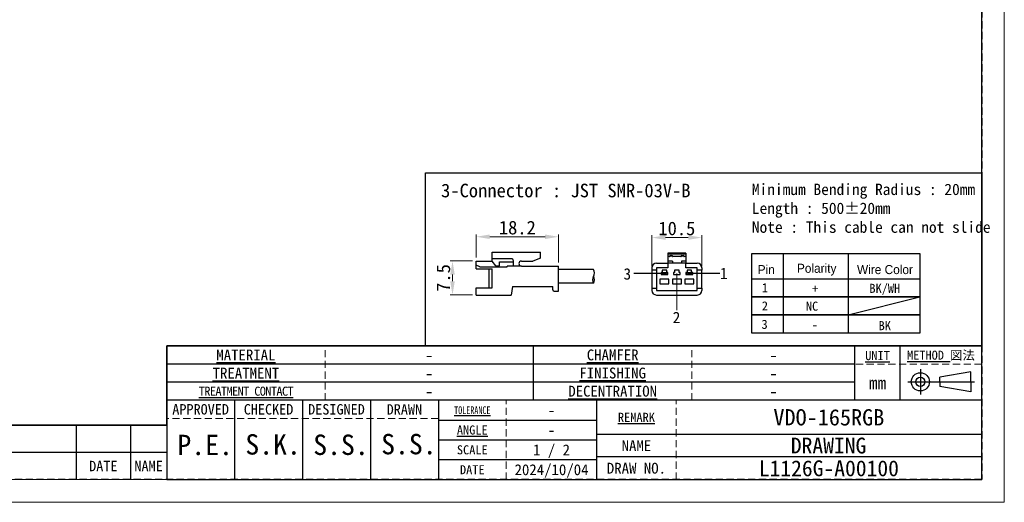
# Model space of a CAD drawing. Header units: millimetres. Extents: x -201 to 202, y 143 to 428.
# Tile 2 of 9: x -16 to 202, y 143 to 249. Entities that reach past the tile are written whole.
import ezdxf
from ezdxf.enums import TextEntityAlignment as Align

# ---------------------------------------------------------------- set-up
doc = ezdxf.new("R2010")
doc.units = ezdxf.units.MM
doc.header["$LTSCALE"] = 0.25
doc.linetypes.add('HIDDEN', pattern=[9.525, 6.35, -3.175])
doc.layers.add('CABLE 3P', color=7, linetype='Continuous')
doc.layers.add('FORM', color=7, linetype='Continuous')
doc.layers.add('DIMENSION', color=6, linetype='Continuous', lineweight=9)
doc.layers.add('TXT1', color=5, linetype='Continuous', lineweight=15)
doc.layers.add('EMPTY LINE', color=252, linetype='Continuous', lineweight=0, plot=False)
doc.styles.add('(TNK)aSS', font='txt', dxfattribs={"width": 0.75, "oblique": 15, "height": 3.5})
doc.styles.get("Standard").update_dxf_attribs({"font": 'arial.ttf'})
doc.styles.add('takachi1', font='msgothic.ttc', dxfattribs={"height": 2.5})
doc.styles.add('VS Standard', font='msgothic.ttc', dxfattribs={"height": 3})
doc.styles.add('VS Standard(小)', font='msgothic.ttc', dxfattribs={"height": 2.4})
doc.dimstyles.new('TMIZO', dxfattribs={"dimscale": 0, "dimtxt": 3.5, "dimasz": 3, "dimexe": 0.5, "dimexo": 0.8, "dimgap": 0.5, "dimtad": 3, "dimtoh": 1, "dimdec": 1, "dimrnd": 0.005, "dimdsep": 46, "dimtxsty": '(TNK)aSS', "dimcen": 0, "dimclrd": 5, "dimclre": 5, "dimclrt": 5, "dimaunit": 1, "dimadec": 0, "dimazin": 2, "dimtfac": 1, "dimtdec": 1, "dimtmove": 0, "dimatfit": 3, "dimfxl": 1, "dimtzin": 0, "dimlwd": -1, "dimlwe": -1, "dimarcsym": 0})

# ---------------------------------------------------------------- blocks, each defined once
blk = doc.blocks.new('表題欄金物用_ver2.0.0')
at = {"layer": 'FORM', "color": 0}
for p, q in [((-11, 40.5), (-191, 40.5)), ((-191, 40.5), (-191, 28.5)), ((-110, 28.49), (-110, 40.5)), ((-39, 28.49), (-39, 40.49)), ((-29, 28.49), (-29, 40.49)), ((-11, 28.5), (-11, 40.5)), ((-39, 36.5), (-191, 36.5)), ((-24.54, 35.38), (-24.54, 29.78)), ((-13.42, 34.8), (-20.21, 33.59)), ((-13.42, 32.58), (-13.42, 34.8)), ((-20.21, 32.58), (-20.21, 33.59)), ((-39, 32.5), (-191, 32.5)), ((-27.34, 32.58), (-12.62, 32.58)), ((-20.21, 32.58), (-20.21, 31.57)), ((-13.42, 30.35), (-20.21, 31.57)), ((-13.42, 32.58), (-13.42, 30.35)), ((-11, 28.5), (-191, 28.5)), ((-191, 28.5), (-191, 11)), ((-176, 28.5), (-176, 11)), ((-161, 28.5), (-161, 11)), ((-146, 28.5), (-146, 11)), ((-131, 28.5), (-131, 11)), ((-96, 11), (-96, 28.5)), ((-11, 11), (-11, 28.5)), ((-131, 24.12), (-96, 24.12)), ((-211, 23), (-272, 23)), ((-211, 23), (-211, 17)), ((-199, 23), (-211, 23)), ((-199, 23), (-199, 17)), ((-191, 23), (-199, 23)), ((-131, 19.75), (-96, 19.75)), ((-96, 21), (-11, 21)), ((-211, 17), (-272, 17)), ((-211, 17), (-211, 11)), ((-199, 17), (-211, 17)), ((-199, 17), (-199, 11)), ((-191, 17), (-199, 17)), ((-96, 15.38), (-131, 15.38)), ((-11, 16), (-96, 16)), ((-191, 11), (-11, 11))]:
    blk.add_line(p, q, dxfattribs=at)
at = {"layer": 'FORM', "color": 0, "linetype": 'HIDDEN', "lineweight": 9}
for p, q in [((-156, 28.49), (-156, 40.49)), ((-75, 28.49), (-75, 40.49)), ((-11, 36.5), (-39, 36.5)), ((-116, 11), (-116, 28.5)), ((-78.5, 11), (-78.5, 28.5)), ((-131, 24.5), (-191, 24.5))]:
    blk.add_line(p, q, dxfattribs=at)
at = {"layer": 'FORM', "color": 0, "lineweight": 15}
blk.add_line((-191, 11), (-286, 11), dxfattribs=at)
at = {"layer": 'FORM', "color": 0}
for radius in [2, 1]:
    blk.add_circle((-24.54, 32.58), radius, dxfattribs=at)
at = {"layer": 'FORM', "color": 0, "attachment_point": 5}
for s, insert, char_height, width, style in [('{\\LMATERIAL}', (-173.5, 38.5), 2.4, 36.5, 'VS Standard(小)'), ('{\\LCHAMFER}   ', (-92.5, 38.5), 2.4, 35, 'VS Standard(小)'), ('{\\LUNIT}', (-34, 38.35), 2, 20, 'VS Standard'), ('{\\LMETHOD} 図法', (-20, 38.35), 2, 20, 'VS Standard'), ('{\\LTREATMENT}', (-173.5, 34.5), 2.4, 36.5, 'VS Standard(小)'), ('{\\LFINISHING}', (-92.5, 34.5), 2.4, 35, 'VS Standard(小)'), ('mm', (-34, 32.35), 2.8, 20, 'VS Standard'), ('{\\T0.9;\\LTREATMENT CONTACT}', (-173.5, 30.5), 2, 36.5, 'VS Standard(小)'), ('{\\LDECENTRATION} ', (-92.5, 30.5), 2.4, 35, 'VS Standard(小)'), ('{\\fＭＳ ゴシック|b0|i0|c128|p49;APPROVED}', (-183.5, 26.5), 2.3, 15, 'VS Standard'), ('{\\fＭＳ ゴシック|b0|i0|c128|p49;CHECKED}', (-168.5, 26.5), 2.3, 15, 'VS Standard'), ('{\\fＭＳ ゴシック|b0|i0|c128|p49;DESIGNED}', (-153.5, 26.5), 2.3, 15, 'VS Standard'), ('{\\fＭＳ ゴシック|b0|i0|c128|p49;DRAWN}', (-138.5, 26.5), 2.3, 15, 'VS Standard'), ('{\\W0.7;\\LTOLERANCE\\l }', (-123.5, 26.31), 1.7, 20, 'VS Standard(小)'), ('{\\LANGLE}', (-123.5, 21.94), 2, 14.9784, 'VS Standard(小)'), ('{\\fＭＳ ゴシック|b0|i0|c128|p49;NAME}', (-87.25, 18.5), 2.4, 15, 'VS Standard(小)'), ('SCALE', (-123.5, 17.56), 2, 15, 'VS Standard(小)'), ('NAME', (-195, 14), 2.3, 8, 'VS Standard'), ('{\\fＭＳ ゴシック|b0|i0|c128|p49;DRAW NO.}', (-87.25, 13.5), 2.4, 15, 'VS Standard(小)'), ('{\\fMS Gothic|b0|i0|c128|p49;DATE}', (-204.99, 14), 2.3, 12, 'VS Standard'), ('{\\fＭＳ ゴシック|b0|i0|c128|p49;DATE}', (-123.5, 13.19), 2, 15, 'VS Standard(小)')]:
    blk.add_mtext(s, dxfattribs=dict(at, insert=insert, char_height=char_height, width=width, style=style))
at = {"layer": 'FORM', "color": 0, "insert": (-87.25, 24.75), "char_height": 2, "width": 16, "attachment_point": 5, "line_spacing_factor": 0.8, "style": 'VS Standard'}
blk.add_mtext('\\pxsm0.9;{\\LREMARK}   ', dxfattribs=at)
at = {"layer": 'FORM', "color": 0}
for tag, height, style, p in [('材料', 2.8, 'VS Standard', (-133, 38.5)), ('一般面取', 2.8, 'VS Standard', (-57, 38.5)), ('処理', 2.8, 'VS Standard', (-133, 34.5)), ('仕上', 2.8, 'VS Standard', (-57, 34.5)), ('処理接点', 2.8, 'VS Standard', (-133, 30.5)), ('偏芯', 2.8, 'VS Standard', (-57, 30.5)), ('一般公差', 2.4, 'VS Standard(小)', (-106, 26.31)), ('適用（機種名）', 3.6, 'VS Standard', (-44.75, 24.75)), ('角度', 2.4, 'VS Standard(小)', (-106, 21.94)), ('NAME', 3.5, 'VS Standard', (-44.75, 18.5)), ('SCALE', 2.4, 'VS Standard(小)', (-106, 17.56)), ('DRAW_NO.', 3.5, 'VS Standard', (-44.75, 13.5)), ('DATE', 2.4, 'VS Standard(小)', (-106, 13.19))]:
    blk.add_attdef(tag, text='', height=height, dxfattribs=dict(at, style=style)).set_placement(p, align=Align.MIDDLE_CENTER)
at = {"layer": 'FORM', "color": 0, "style": 'VS Standard'}
for tag, p in [('APPROVED', (-182.5, 15.06)), ('CHECKED', (-167.5, 15.18)), ('DESIGNED', (-152.5, 15.09)), ('DRAWN', (-137.5, 15.23))]:
    blk.add_attdef(tag, text='', height=4.5, dxfattribs=at).set_placement(p, align=Align.BOTTOM_CENTER)
blk = doc.blocks.new('*D66')
at = {"layer": 'Defpoints', "color": 0}
for p in [(134.68, 201.16), (123.68, 193.99), (134.68, 193.99)]:
    blk.add_point(p, dxfattribs=at)
at = {"layer": 'DIMENSION', "color": 0}
for p, q in [((123.68, 194.79), (123.68, 201.66)), ((126.68, 201.16), (131.68, 201.16)), ((134.68, 194.79), (134.68, 201.66))]:
    blk.add_line(p, q, dxfattribs=at)
for points in [[(126.68, 201.66), (126.68, 200.66), (123.68, 201.16)], [(131.68, 200.66), (131.68, 201.66), (134.68, 201.16)]]:
    blk.add_solid(points, dxfattribs=at)
at = {"layer": 'DIMENSION', "color": 0, "insert": (129.18, 203.16), "char_height": 3, "attachment_point": 5, "style": 'VS Standard'}
blk.add_mtext('10.5', dxfattribs=at)
blk = doc.blocks.new('*D67')
at = {"layer": 'Defpoints', "color": 0}
for p in [(84.85, 196), (79.63, 188.51), (84.87, 188.51)]:
    blk.add_point(p, dxfattribs=at)
at = {"layer": 'DIMENSION', "color": 0}
for p, q in [((84.05, 196), (79.13, 196)), ((79.63, 193), (79.63, 191.51)), ((84.07, 188.51), (79.13, 188.51))]:
    blk.add_line(p, q, dxfattribs=at)
for points in [[(80.13, 193), (79.13, 193), (79.63, 196)], [(79.13, 191.51), (80.13, 191.51), (79.63, 188.51)]]:
    blk.add_solid(points, dxfattribs=at)
at = {"layer": 'DIMENSION', "color": 0, "insert": (77.63, 192.25), "char_height": 3, "attachment_point": 5, "rotation": 90, "style": 'VS Standard'}
blk.add_mtext('7.5', dxfattribs=at)
blk = doc.blocks.new('*D68')
at = {"layer": 'Defpoints', "color": 0}
for p in [(103.06, 201.34), (84.85, 195.98), (103.06, 194.86)]:
    blk.add_point(p, dxfattribs=at)
at = {"layer": 'DIMENSION', "color": 0}
for p, q in [((84.85, 196.78), (84.85, 201.84)), ((87.85, 201.34), (100.06, 201.34)), ((103.06, 195.66), (103.06, 201.84))]:
    blk.add_line(p, q, dxfattribs=at)
for points in [[(87.85, 201.84), (87.85, 200.84), (84.85, 201.34)], [(100.06, 200.84), (100.06, 201.84), (103.06, 201.34)]]:
    blk.add_solid(points, dxfattribs=at)
at = {"layer": 'DIMENSION', "color": 0, "insert": (93.95, 203.34), "char_height": 3, "attachment_point": 5, "style": 'VS Standard'}
blk.add_mtext('18.2', dxfattribs=at)

msp = doc.modelspace()

# ---------------------------------------------------------------- linework, layer by layer
at = {"layer": 'CABLE 3P'}
for p, q in [((88.3742, 197.9786), (99.0742, 197.9786)), ((88.3742, 195.9786), (88.3742, 197.9786)), ((88.3742, 197.9786), (99.0742, 197.9786)), ((88.3742, 195.9786), (88.3742, 197.9786)), ((99.0742, 196.5832), (99.0742, 197.9786)), ((84.851, 194.2916), (84.851, 195.9786)), ((84.851, 195.9786), (88.3742, 195.9786)), ((84.851, 194.2916), (84.851, 195.9786)), ((84.851, 195.9786), (88.3742, 195.9786)), ((88.3742, 196.5079), (92.6074, 196.5079)), ((88.3742, 196.5079), (92.6074, 196.5079)), ((89.2077, 194.9259), (88.3742, 195.9786)), ((89.2077, 194.9259), (88.3742, 195.9786)), ((89.9722, 194.9259), (89.9722, 195.7978)), ((89.9722, 195.7978), (93.0974, 195.7978)), ((89.9722, 194.9259), (89.9722, 195.7978)), ((89.9722, 195.7978), (93.0974, 195.7978)), ((93.0974, 194.8505), (93.0974, 196.0045)), ((93.0974, 194.8505), (93.0974, 196.0045)), ((94.8476, 195.9786), (97.3459, 195.9786)), ((94.8476, 195.9786), (97.3459, 195.9786)), ((99.0742, 196.5832), (97.3459, 195.9786)), ((99.0742, 196.5832), (97.3459, 195.9786)), ((131.1842, 197.7381), (127.1842, 197.7381)), ((127.1842, 197.7381), (127.1842, 197.5089)), ((131.1842, 197.5089), (127.1842, 197.5089)), ((127.1842, 197.5089), (127.1842, 196.9881)), ((127.6842, 196.9881), (127.1842, 196.9881)), ((127.1842, 196.9881), (127.1842, 195.9881)), ((128.1842, 195.9881), (127.1842, 195.9881)), ((127.1842, 195.9881), (127.1842, 195.4881)), ((127.5842, 196.9881), (127.5842, 196.9972)), ((127.7842, 197.1881), (127.6842, 197.0881)), ((127.6842, 197.0881), (127.6842, 196.9881)), ((128.1842, 197.0881), (127.6842, 197.0881)), ((127.7842, 197.1972), (127.7842, 197.1881)), ((127.7842, 197.1972), (128.0842, 197.1972)), ((127.7842, 197.1881), (128.0842, 197.1881)), ((128.0842, 197.1972), (128.0842, 197.1881)), ((128.0842, 197.1881), (128.1842, 197.0881)), ((128.1842, 197.0881), (128.1842, 196.9881)), ((130.1842, 196.9881), (128.1842, 196.9881)), ((128.1842, 195.9881), (128.1842, 195.4881)), ((128.2842, 196.9972), (128.2842, 196.9881)), ((130.0842, 196.9881), (130.0842, 196.9972)), ((130.2842, 197.1881), (130.1842, 197.0881)), ((130.1842, 197.0881), (130.1842, 196.9881)), ((130.6842, 197.0881), (130.1842, 197.0881)), ((131.1842, 195.9881), (130.1842, 195.9881)), ((130.1842, 195.9881), (130.1842, 195.4881)), ((130.2842, 197.1972), (130.2842, 197.1881)), ((130.2842, 197.1972), (130.5842, 197.1972)), ((130.2842, 197.1881), (130.5842, 197.1881)), ((130.5842, 197.1972), (130.5842, 197.1881)), ((130.5842, 197.1881), (130.6842, 197.0881)), ((130.6842, 197.0881), (130.6842, 196.9881)), ((131.1842, 196.9881), (130.6842, 196.9881)), ((130.7842, 196.9972), (130.7842, 196.9881)), ((131.1842, 197.7381), (131.1842, 197.5089)), ((131.1842, 197.5089), (131.1842, 196.9881)), ((131.1842, 196.9881), (131.1842, 195.9881)), ((131.1842, 195.9881), (131.1842, 195.4881)), ((85.6899, 194.7015), (84.851, 195.0927)), ((85.6899, 194.7015), (84.851, 195.0927)), ((84.851, 194.2916), (88.3742, 194.2916)), ((84.851, 194.2916), (88.3742, 194.2916)), ((85.6899, 194.7015), (91.711, 194.7015)), ((85.6899, 194.7015), (91.711, 194.7015)), ((87.7218, 190.0996), (87.7218, 194.2916)), ((87.7218, 190.0996), (87.7218, 194.2916)), ((88.3742, 190.0996), (88.3742, 194.2916)), ((88.3742, 190.0996), (88.3742, 194.2916)), ((89.2077, 194.9259), (89.9722, 194.9259)), ((89.2077, 194.9259), (89.9722, 194.9259)), ((94.8476, 194.8505), (91.711, 194.8505)), ((91.711, 194.7015), (91.711, 194.8505)), ((94.8476, 194.8505), (91.711, 194.8505)), ((91.711, 194.7015), (91.711, 194.8505)), ((94.8476, 194.8505), (103.051, 194.8505)), ((94.8476, 194.8505), (103.051, 194.8505)), ((103.051, 189.3505), (103.051, 194.8505)), ((103.051, 189.3505), (103.051, 194.8505)), ((110.7651, 194.1005), (103.051, 194.1005)), ((123.6842, 194.4881), (123.6842, 193.9881)), ((124.6842, 193.9881), (123.6842, 193.9881)), ((123.6842, 193.9881), (123.6842, 189.9881)), ((124.6842, 195.4881), (127.1842, 195.4881)), ((124.6842, 194.4881), (124.6842, 193.9881)), ((127.1842, 194.4881), (124.6842, 194.4881)), ((124.6842, 193.9881), (124.6842, 189.9881)), ((126.9342, 193.9881), (125.9342, 193.9881)), ((125.9342, 193.9881), (125.9342, 193.4881)), ((126.9342, 193.4881), (126.9342, 193.9881)), ((127.1842, 195.4881), (127.1842, 194.4881)), ((128.1842, 195.4881), (127.1842, 195.4881)), ((130.1842, 195.4881), (128.1842, 195.4881)), ((128.6842, 193.9881), (128.6842, 193.4881)), ((129.6842, 193.9881), (128.6842, 193.9881)), ((129.6842, 193.4881), (129.6842, 193.9881)), ((131.1842, 195.4881), (130.1842, 195.4881)), ((131.1842, 194.4881), (131.1842, 195.4881)), ((131.1842, 195.4881), (133.6842, 195.4881)), ((133.6842, 194.4881), (131.1842, 194.4881)), ((132.4342, 193.9881), (131.4342, 193.9881)), ((131.4342, 193.9881), (131.4342, 193.4881)), ((132.4342, 193.4881), (132.4342, 193.9881)), ((133.6842, 193.9881), (133.6842, 194.4881)), ((134.6842, 193.9881), (133.6842, 193.9881)), ((133.6842, 189.9881), (133.6842, 193.9881)), ((134.6842, 194.4881), (134.6842, 193.9881)), ((134.6842, 189.9881), (134.6842, 193.9881)), ((126.3144, 193.2381), (119.6761, 193.2381)), ((127.4342, 191.9881), (125.4342, 191.9881)), ((125.4342, 191.9881), (125.4342, 190.9881)), ((125.9342, 193.4881), (125.6842, 193.4881)), ((125.6842, 193.4881), (125.6842, 192.9881)), ((125.6842, 192.9881), (127.1842, 192.9881)), ((125.8092, 193.0381), (125.8092, 193.4381)), ((125.8092, 193.4381), (126.2842, 193.4381)), ((126.2842, 193.0381), (125.8092, 193.0381)), ((126.2842, 193.4381), (126.1842, 193.3381)), ((126.3842, 193.3381), (126.1842, 193.3381)), ((126.1842, 193.1381), (126.1842, 193.3381)), ((126.1842, 193.1381), (126.3842, 193.1381)), ((126.1842, 193.1381), (126.2842, 193.0381)), ((126.2842, 193.4381), (126.4342, 193.4381)), ((126.4342, 193.0381), (126.2842, 193.0381)), ((126.4342, 193.4144), (126.3842, 193.3381)), ((126.3842, 193.3381), (126.3842, 193.1381)), ((126.3842, 193.1381), (126.4342, 193.0618)), ((126.4342, 193.4381), (126.4342, 193.4144)), ((126.4342, 193.4381), (126.5842, 193.4381)), ((126.4842, 193.3381), (126.4342, 193.4144)), ((126.4342, 193.0618), (126.4842, 193.1381)), ((126.4342, 193.0618), (126.4342, 193.0381)), ((126.5842, 193.0381), (126.4342, 193.0381)), ((126.4842, 193.1381), (126.4842, 193.3381)), ((126.6842, 193.3381), (126.4842, 193.3381)), ((126.4842, 193.1381), (126.6842, 193.1381)), ((126.6842, 193.3381), (126.5842, 193.4381)), ((126.5842, 193.4381), (127.0592, 193.4381)), ((126.5842, 193.0381), (126.6842, 193.1381)), ((127.0592, 193.0381), (126.5842, 193.0381)), ((126.6842, 193.3381), (126.6842, 193.1381)), ((127.1842, 193.4881), (126.9342, 193.4881)), ((127.0592, 193.4381), (127.0592, 193.0381)), ((127.1842, 192.9881), (127.1842, 193.4881)), ((127.4342, 190.9881), (127.4342, 191.9881)), ((130.1842, 191.9881), (128.1842, 191.9881)), ((128.1842, 191.9881), (128.1842, 190.9881)), ((128.4342, 193.4881), (128.4342, 192.9881)), ((128.6842, 193.4881), (128.4342, 193.4881)), ((128.4342, 192.9881), (129.9342, 192.9881)), ((129.9342, 193.4881), (129.6842, 193.4881)), ((129.9342, 192.9881), (129.9342, 193.4881)), ((130.1842, 190.9881), (130.1842, 191.9881)), ((130.9342, 191.9881), (130.9342, 190.9881)), ((132.9342, 191.9881), (130.9342, 191.9881)), ((131.4342, 193.4881), (131.1842, 193.4881)), ((131.1842, 193.4881), (131.1842, 192.9881)), ((131.1842, 192.9881), (132.6842, 192.9881)), ((131.3092, 193.0381), (131.3092, 193.4381)), ((131.3092, 193.4381), (131.7842, 193.4381)), ((131.7842, 193.0381), (131.3092, 193.0381)), ((131.7842, 193.4381), (131.6842, 193.3381)), ((131.8842, 193.3381), (131.6842, 193.3381)), ((131.6842, 193.1381), (131.6842, 193.3381)), ((131.6842, 193.1381), (131.8842, 193.1381)), ((131.6842, 193.1381), (131.7842, 193.0381)), ((131.7842, 193.4381), (131.9342, 193.4381)), ((131.9342, 193.0381), (131.7842, 193.0381)), ((131.9342, 193.4144), (131.8842, 193.3381)), ((131.8842, 193.3381), (131.8842, 193.1381)), ((131.8842, 193.1381), (131.9342, 193.0618)), ((131.9342, 193.4381), (131.9342, 193.4144)), ((131.9342, 193.4381), (132.0842, 193.4381)), ((131.9842, 193.3381), (131.9342, 193.4144)), ((131.9342, 193.0618), (131.9842, 193.1381)), ((131.9342, 193.0618), (131.9342, 193.0381)), ((132.0842, 193.0381), (131.9342, 193.0381)), ((131.9842, 193.1381), (131.9842, 193.3381)), ((132.1842, 193.3381), (131.9842, 193.3381)), ((131.9842, 193.1381), (132.1842, 193.1381)), ((138.6881, 193.2381), (132.0498, 193.2381)), ((132.1842, 193.3381), (132.0842, 193.4381)), ((132.0842, 193.4381), (132.5592, 193.4381)), ((132.0842, 193.0381), (132.1842, 193.1381)), ((132.5592, 193.0381), (132.0842, 193.0381)), ((132.1842, 193.3381), (132.1842, 193.1381)), ((132.6842, 193.4881), (132.4342, 193.4881)), ((132.5592, 193.4381), (132.5592, 193.0381)), ((132.6842, 192.9881), (132.6842, 193.4881)), ((132.9342, 190.9881), (132.9342, 191.9881)), ((84.851, 188.4786), (84.851, 190.0996)), ((84.851, 190.0996), (88.3742, 190.0996)), ((84.851, 188.4786), (84.851, 190.0996)), ((84.851, 190.0996), (88.3742, 190.0996)), ((92.851, 190.3505), (92.551, 188.4786)), ((92.851, 190.3505), (101.7959, 190.3505)), ((92.851, 190.3505), (101.7959, 190.3505)), ((101.7959, 189.6505), (101.7959, 190.3505)), ((101.7959, 189.6505), (101.7959, 190.3505)), ((102.0959, 189.3505), (103.051, 189.3505)), ((102.0959, 189.3505), (103.051, 189.3505)), ((110.7651, 191.1005), (103.051, 191.1005)), ((123.6842, 189.9881), (124.6842, 189.9881)), ((123.6842, 189.9881), (123.6842, 189.4881)), ((124.6842, 189.9881), (124.6842, 189.4881)), ((124.6842, 189.4881), (133.6842, 189.4881)), ((125.4342, 190.9881), (127.4342, 190.9881)), ((128.1842, 190.9881), (130.1842, 190.9881)), ((130.9342, 190.9881), (132.9342, 190.9881)), ((133.6842, 189.9881), (134.6842, 189.9881)), ((133.6842, 189.4881), (133.6842, 189.9881)), ((134.6842, 189.9881), (134.6842, 189.4881)), ((84.851, 188.4786), (92.551, 188.4786)), ((84.851, 188.4786), (92.551, 188.4786)), ((124.6842, 188.4881), (133.6842, 188.4881))]:
    msp.add_line(p, q, dxfattribs=at)
for centre, radius, start, end in [((92.5939, 196.0045), 0.5035, 0, 91.535232), ((92.5939, 196.0045), 0.5035, 0, 91.535232), ((94.8476, 195.4146), 0.5641, 90, 270), ((94.8476, 195.4146), 0.5641, 90, 270), ((127.7842, 196.9972), 0.2, 90, 180), ((127.5886, 197.0928), 0.0958, 267.402573, 357.142919), ((128.0842, 196.9972), 0.2, 0, 90), ((128.2799, 197.0928), 0.0958, 182.857163, 272.597478), ((130.2842, 196.9972), 0.2, 90, 180), ((130.0886, 197.0928), 0.0958, 267.402651, 357.142841), ((130.5842, 196.9972), 0.2, 0, 90), ((130.7799, 197.0928), 0.0958, 182.857274, 272.597233), ((109.5651, 193.3505), 1.4151, 327.994617, 32.005383), ((124.6842, 194.4881), 1, 90, 180), ((133.6842, 194.4881), 1, 0, 90), ((111.9651, 191.8505), 1.4151, 147.994617, 212.005383), ((109.5651, 191.8505), 1.4151, 327.994617, 32.005383), ((102.0959, 189.6505), 0.3, 180, 270), ((102.0959, 189.6505), 0.3, 180, 270), ((124.6842, 189.4881), 1, 180, 270), ((133.6842, 189.4881), 1, 270, 0)]:
    msp.add_arc(centre, radius, start, end, dxfattribs=at)
at = {"layer": 'DIMENSION'}
msp.add_line((129.1569, 193.2711), (129.1569, 185.1552), dxfattribs=at)
at = {"layer": 'EMPTY LINE'}
for p, q in [((201.5, 142.75), (201.5, 427.75)), ((-201.5, 142.75), (201.5, 142.75))]:
    msp.add_line(p, q, dxfattribs=at)
at = {"layer": 'FORM'}
for p, q in [((145.7445, 197.6145), (182.8359, 197.6145)), ((145.7445, 192.0883), (145.7445, 197.6145)), ((152.6812, 197.6145), (152.6812, 180.0883)), ((167.0331, 197.6145), (167.0331, 180.0883)), ((182.8359, 197.6145), (182.8359, 180.0883)), ((167.0331, 184.0883), (182.8359, 188.0883))]:
    msp.add_line(p, q, dxfattribs=at)
at = {"layer": 'FORM', "linetype": 'HIDDEN'}
msp.add_lwpolyline([(-196.5, 422.75), (196.5, 422.75), (196.5, 147.75), (-196.5, 147.75)], close=True, dxfattribs=at)
at = {"layer": 'FORM'}
for points in [[(-196.5, 422.75), (-196.5, 147.75), (-78.5, 147.75), (-78.5, 159.75), (16.5, 159.75), (16.5, 177.25), (196.5, 177.25), (196.5, 422.75), (-196.5, 422.75)], [(73.6918, 215.458), (196.5, 215.458), (196.5, 177.25), (73.6918, 177.25)]]:
    msp.add_lwpolyline(points, close=True, dxfattribs=at)
for points in [[(182.8359, 188.0883), (145.7445, 188.0883), (145.7445, 192.0883), (182.8359, 192.0883)], [(182.8359, 184.0883), (145.7445, 184.0883), (145.7445, 188.0883), (182.8359, 188.0883)], [(182.8359, 180.0883), (145.7445, 180.0883), (145.7445, 184.0883), (182.8359, 184.0883)]]:
    msp.add_lwpolyline(points, dxfattribs=at)

# ---------------------------------------------------------------- block references
ref = msp.add_blockref('表題欄金物用_ver2.0.0', (207.5, 136.75), dxfattribs=at)
ref.add_attrib('材料', '-', dxfattribs={"layer": 'EMPTY LINE', "color": 0, "height": 2.8, "style": 'VS Standard'}).set_placement((74.5, 175.25), align=Align.MIDDLE_CENTER)
ref.add_attrib('処理', '-', dxfattribs={"color": 0, "height": 2.8, "style": 'VS Standard'}).set_placement((74.5, 171.25), align=Align.MIDDLE_CENTER)
ref.add_attrib('処理接点', '-', dxfattribs={"color": 0, "height": 2.8, "style": 'VS Standard'}).set_placement((74.5, 167.25), align=Align.MIDDLE_CENTER)
ref.add_attrib('一般面取', '-', dxfattribs={"color": 0, "height": 2.8, "style": 'VS Standard'}).set_placement((150.5, 175.2468), align=Align.MIDDLE_CENTER)
ref.add_attrib('仕上', '-', dxfattribs={"color": 0, "height": 2.8, "style": 'VS Standard'}).set_placement((150.5, 171.2468), align=Align.MIDDLE_CENTER)
ref.add_attrib('偏芯', '-', dxfattribs={"color": 0, "height": 2.8, "style": 'VS Standard'}).set_placement((150.5, 167.2468), align=Align.MIDDLE_CENTER)
ref.add_attrib('一般公差', '-', dxfattribs={"color": 0, "height": 2.4, "style": 'VS Standard(小)'}).set_placement((101.5, 163.0625), align=Align.MIDDLE_CENTER)
ref.add_attrib('角度', '-', dxfattribs={"color": 0, "height": 2.4, "style": 'VS Standard(小)'}).set_placement((101.5, 158.6875), align=Align.MIDDLE_CENTER)
ref.add_attrib('SCALE', '1 / 2', dxfattribs={"color": 0, "height": 2.4, "style": 'VS Standard(小)'}).set_placement((101.5, 154.3125), align=Align.MIDDLE_CENTER)
ref.add_attrib('DATE', '2024/10/04', dxfattribs={"color": 0, "height": 2.4, "style": 'VS Standard(小)'}).set_placement((101.5, 149.9375), align=Align.MIDDLE_CENTER)
ref.add_attrib('適用（機種名）', 'VDO-165RGB', dxfattribs={"color": 0, "height": 3.6, "style": 'VS Standard'}).set_placement((162.75, 161.5), align=Align.MIDDLE_CENTER)
ref.add_attrib('NAME', 'DRAWING ', dxfattribs={"color": 0, "height": 3.5, "style": 'VS Standard'}).set_placement((163.8752, 155.2738), align=Align.MIDDLE_CENTER)
ref.add_attrib('DRAW_NO.', 'L1126G-A00100', dxfattribs={"color": 0, "height": 3.5, "style": 'VS Standard'}).set_placement((162.75, 150.25), align=Align.MIDDLE_CENTER)
ref.add_attrib('DESIGNED', 'S.S.', dxfattribs={"color": 0, "height": 4.5, "style": 'VS Standard'}).set_placement((55, 151.8412), align=Align.BOTTOM_CENTER)
ref.add_attrib('DRAWN', 'S.S.', dxfattribs={"color": 0, "height": 4.5, "style": 'VS Standard'}).set_placement((69.9999, 151.985), align=Align.BOTTOM_CENTER)
ref.add_attrib('CHECKED', 'S.K.', dxfattribs={"color": 0, "height": 4.5, "style": 'VS Standard'}).set_placement((40, 151.9272), align=Align.BOTTOM_CENTER)
ref.add_attrib('APPROVED', 'P.E.', dxfattribs={"color": 0, "height": 4.5, "style": 'VS Standard'}).set_placement((25, 151.8117), align=Align.BOTTOM_CENTER)

# ---------------------------------------------------------------- texts
at = {"layer": 'DIMENSION', "style": 'takachi1'}
for s, p in [('3', (117.3825, 191.8971)), ('1', (138.6881, 191.9999)), ('2', (128.2512, 182.2775))]:
    msp.add_text(s, height=2.5, dxfattribs=at).set_placement(p)
at = {"layer": 'TXT1', "style": 'takachi1'}
msp.add_text('NC', height=2, dxfattribs=at).set_placement((157.6796, 185.029))
at = {"layer": 'TXT1', "attachment_point": 1, "style": 'VS Standard'}
for s, insert, char_height, width in [('Minimum Bending Radius : 20mm\\PLength : 500%%p20mm\\PNote : This cable can not slide', (145.7445, 213.0457), 2.5, 61.656869), ('3-Connector : JST SMR-03V-B', (77.1074, 213.0457), 3, 61.377446)]:
    msp.add_mtext(s, dxfattribs=dict(at, insert=insert, char_height=char_height, width=width))
at = {"layer": 'TXT1', "char_height": 2, "attachment_point": 5}
for s, insert, width in [('\\fMS PGothic|b0|i0|c128|p50;Pin', (148.9244, 194.0883), 8), ('\\fMS PGothic|b0|i0|c128|p50;Polarity', (160.0663, 194.0883), 28), ('\\fMS PGothic|b0|i0|c128|p50;Wire Color', (175.1448, 194.0883), 32), ('\\fＭＳ ゴシック|b0|i0;1', (148.6275, 190.0883), 8), ('\\fMS Gothic|b0|i0|c128|p49;+', (159.7466, 189.8914), 28), ('\\fMS Gothic|b0|i0|c128|p49;BK/WH', (175.1019, 189.7205), 32), ('\\fＭＳ ゴシック|b0|i0;2', (148.6275, 186.0883), 8), ('\\fＭＳ ゴシック|b0|i0;3\\P', (148.5559, 182.0035), 8), ('\\fMS Gothic|b0|i0|c128|p49;BK', (175.1019, 181.7205), 32), ('\\fMS Gothic|b0|i0|c128|p49;-', (159.6584, 181.9428), 28)]:
    msp.add_mtext(s, dxfattribs=dict(at, insert=insert, width=width))

# ---------------------------------------------------------------- dimensions: what is measured, and where the dimension line sits
at = {"layer": 'DIMENSION'}
dim = msp.add_linear_dim(base=(103.0551, 201.3366), p1=(84.8527, 195.9814), p2=(103.0551, 194.8557), dimstyle='TMIZO', override={"dimscale": 1, "dimtoh": 0, "dimtxsty": 'VS Standard', "dimclrd": 0, "dimclre": 0, "dimclrt": 0}, dxfattribs=at)
dim.commit()
dim.dimension.update_dxf_attribs({"geometry": '*D68', "text_midpoint": (93.9539, 203.3372)})
dim = msp.add_linear_dim(base=(134.684, 201.1618), p1=(123.6779, 193.9903), p2=(134.684, 193.9913), text='10.5', dimstyle='TMIZO', override={"dimscale": 1, "dimtoh": 0, "dimtxsty": 'VS Standard', "dimclrd": 0, "dimclre": 0, "dimclrt": 0}, dxfattribs=at)
dim.commit()
dim.dimension.update_dxf_attribs({"geometry": '*D66', "text_midpoint": (129.1809, 203.1623)})
dim = msp.add_linear_dim(base=(79.6295, 188.5082), p1=(84.8484, 196.0009), p2=(84.8721, 188.5082), angle=90, dimstyle='TMIZO', override={"dimscale": 1, "dimtoh": 0, "dimtxsty": 'VS Standard', "dimclrd": 0, "dimclre": 0, "dimclrt": 0}, dxfattribs=at)
dim.commit()
dim.dimension.update_dxf_attribs({"geometry": '*D67', "text_midpoint": (77.6289, 192.2546)})

doc.saveas('drawing.dxf')
